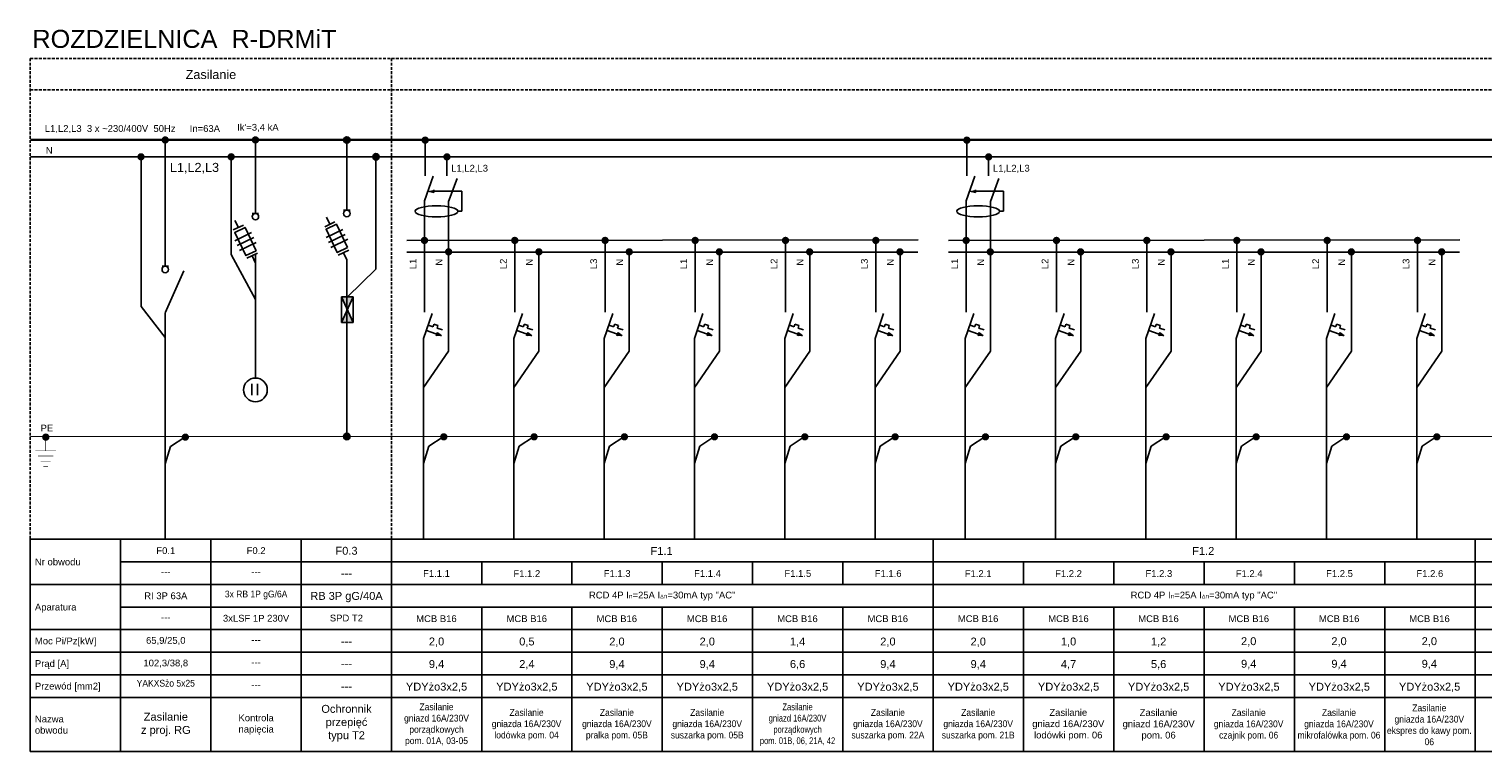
# Model space of a CAD drawing. Header units: millimetres. Extents: x 12 to 1213, y -1133 to 250.
# Tile 7 of 14: x 47 to 369, y -199 to -39. Entities that reach past the tile are written whole.
import ezdxf
from ezdxf.enums import TextEntityAlignment as Align

# ---------------------------------------------------------------- set-up
doc = ezdxf.new("R2010")
doc.units = ezdxf.units.MM
doc.linetypes.add('DASHED2', pattern=[9.525, 6.35, -3.175])
doc.layers.add('Blok', color=7, linetype='Continuous')
doc.layers.add('XE_opisy', color=7, linetype='Continuous')
doc.layers.add('elektryka', color=7, linetype='Continuous', true_color=0x000000)
doc.styles.add('opis_el', font='arial.ttf')
doc.styles.get("Standard").update_dxf_attribs({"font": 'ARIAL.TTF'})
doc.styles.add('STYLE2', font='arial.ttf', dxfattribs={"height": 2.5})

# ---------------------------------------------------------------- blocks, each defined once
blk = doc.blocks.new('A$C022242BF')
at = {"layer": 'elektryka', "color": 7}
for p, q in [((-0.71, -12.55), (0.71, -12.55)), ((-2.66, -15.12), (-4.9, -16.19)), ((0.48, -21.35), (-1.88, -22.49))]:
    blk.add_line(p, q, dxfattribs=at)
at = {"layer": 'elektryka', "color": 7, "linetype": 'Continuous'}
for p, q in [((-3.78, -15.65), (-4.54, -14.08)), ((0, -23.53), (-0.76, -21.95))]:
    blk.add_line(p, q, dxfattribs=at)
at = {"layer": 'elektryka', "color": 2}
for p, q in [((-0.86, -16.79), (-4.59, -18.58)), ((-0.34, -17.88), (-4.07, -19.67)), ((0.19, -18.97), (-3.54, -20.76))]:
    blk.add_line(p, q, dxfattribs=at)
at = {"layer": 'elektryka', "color": 7, "linetype": 'Continuous'}
blk.add_lwpolyline([(0.17, -20.8), (-2.3, -15.65), (-4.59, -16.75), (-2.12, -21.9)], close=True, dxfattribs=at)
at = {"layer": 'elektryka', "color": 7}
blk.add_circle((0, -13.26), 0.71, dxfattribs=at)

msp = doc.modelspace()

# ---------------------------------------------------------------- hatches: boundary and pattern name
h = msp.add_hatch(color=256)
h.dxf.hatch_style = 1
edge = h.paths.add_edge_path()
edge.add_arc((117.11, -63.96), 0.7, 0, 360)
h = msp.add_hatch(color=256)
h.dxf.hatch_style = 1
edge = h.paths.add_edge_path()
edge.add_arc((123.56, -67.69), 0.7, 0, 360)
for points in [[(136.35, -75.02), (136.35, -75.63), (135.1, -75.33)], [(256.29, -75.02), (256.29, -75.63), (255.04, -75.33)], [(138.05, -107.34), (136.93, -107.34), (137.18, -106.63)], [(158.05, -107.34), (156.93, -107.34), (157.18, -106.63)], [(178.05, -107.34), (176.93, -107.34), (177.18, -106.63)], [(197.99, -107.34), (196.87, -107.34), (197.12, -106.63)], [(217.99, -107.34), (216.87, -107.34), (217.12, -106.63)], [(237.99, -107.34), (236.87, -107.34), (237.12, -106.63)], [(257.99, -107.34), (256.87, -107.34), (257.12, -106.63)], [(277.99, -107.34), (276.87, -107.34), (277.12, -106.63)], [(297.99, -107.34), (296.87, -107.34), (297.12, -106.63)], [(317.93, -107.34), (316.81, -107.34), (317.06, -106.63)], [(337.93, -107.34), (336.81, -107.34), (337.06, -106.63)], [(357.93, -107.34), (356.81, -107.34), (357.06, -106.63)]]:
    msp.add_hatch(color=256).paths.add_polyline_path(points)
at = {"linetype": 'Continuous'}
for points in [[(134.3, -87.02, 1), (134.3, -85.39, 1)], [(154.3, -87.02, 1), (154.3, -85.39, 1)], [(174.3, -87.02, 1), (174.3, -85.39, 1)], [(194.24, -87.02, 1), (194.24, -85.39, 1)], [(214.24, -87.02, 1), (214.24, -85.39, 1)], [(234.24, -87.02, 1), (234.24, -85.39, 1)], [(254.24, -87.02, 1), (254.24, -85.39, 1)], [(274.24, -87.02, 1), (274.24, -85.39, 1)], [(294.24, -87.02, 1), (294.24, -85.39, 1)], [(314.18, -87.02, 1), (314.18, -85.39, 1)], [(334.18, -87.02, 1), (334.18, -85.39, 1)], [(354.18, -87.02, 1), (354.18, -85.39, 1)], [(139.65, -89.55, 1), (139.65, -87.92, 1)], [(159.65, -89.55, 1), (159.65, -87.92, 1)], [(179.65, -89.55, 1), (179.65, -87.92, 1)], [(199.59, -89.55, 1), (199.59, -87.92, 1)], [(219.59, -89.55, 1), (219.59, -87.92, 1)], [(239.59, -89.55, 1), (239.59, -87.92, 1)], [(259.59, -89.55, 1), (259.59, -87.92, 1)], [(279.59, -89.55, 1), (279.59, -87.92, 1)], [(299.59, -89.55, 1), (299.59, -87.92, 1)], [(319.53, -89.55, 1), (319.53, -87.92, 1)], [(339.53, -89.55, 1), (339.53, -87.92, 1)], [(359.53, -89.55, 1), (359.53, -87.92, 1)], [(138.58, -130.5, 1), (138.58, -128.88, 1)], [(158.58, -130.5, 1), (158.58, -128.88, 1)], [(178.58, -130.5, 1), (178.58, -128.88, 1)], [(198.52, -130.5, 1), (198.52, -128.88, 1)], [(218.52, -130.5, 1), (218.52, -128.88, 1)], [(238.52, -130.5, 1), (238.52, -128.88, 1)], [(258.52, -130.5, 1), (258.52, -128.88, 1)], [(278.52, -130.5, 1), (278.52, -128.88, 1)], [(298.52, -130.5, 1), (298.52, -128.88, 1)], [(318.46, -130.5, 1), (318.46, -128.88, 1)], [(338.46, -130.5, 1), (338.46, -128.88, 1)], [(358.46, -130.5, 1), (358.46, -128.88, 1)]]:
    msp.add_hatch(color=256, dxfattribs=at).paths.add_polyline_path(points)
h = msp.add_hatch(color=256)
h.dxf.hatch_style = 1
edge = h.paths.add_edge_path()
edge.add_arc((117.11, -129.63), 0.7, 0, 360)
at = {"layer": 'elektryka', "linetype": 'Continuous'}
for points in [[(96.88, -64.77, 1), (96.88, -63.14, 1)], [(96.88, -64.77, 1), (96.88, -63.14, 1)], [(134.46, -64.82, 1), (134.46, -63.19, 1)], [(254.4, -64.82, 1), (254.4, -63.19, 1)], [(91.51, -68.5, 1), (91.51, -66.88, 1)]]:
    msp.add_hatch(color=7, dxfattribs=at).paths.add_polyline_path(points)
h = msp.add_hatch(color=7, dxfattribs=at)
h.paths.add_polyline_path([(117.23, -101.54), (118.5, -98.68), (115.96, -98.68)])
h.paths.add_polyline_path([(117.23, -101.54), (115.96, -104.4), (118.5, -104.4)])
at = {"layer": 'XE_opisy', "linetype": 'Continuous'}
for points in [[(76.9, -64.78, 1), (76.9, -63.15, 1)], [(71.54, -68.51, 1), (71.54, -66.88, 1)], [(139.28, -68.52, 1), (139.28, -66.9, 1)], [(259.22, -68.52, 1), (259.22, -66.9, 1)]]:
    msp.add_hatch(color=256, dxfattribs=at).paths.add_polyline_path(points)
at = {"layer": 'XE_opisy'}
for points in [[(50.46, -130.57, 1), (50.46, -128.94, 1)], [(81.36, -130.57, 1), (81.36, -128.95, 1)]]:
    msp.add_hatch(color=256, dxfattribs=at).paths.add_polyline_path(points)

# ---------------------------------------------------------------- linework, layer by layer
at = {"linetype": 'Continuous'}
for p, q in [((134.46, -64.66), (134.46, -71.9)), ((254.4, -64.66), (254.4, -71.9)), ((139.28, -67.66), (139.28, -71.9)), ((259.22, -67.66), (259.22, -71.9)), ((134.29, -93.95), (134.29, -77.45)), ((139.66, -95.95), (139.66, -77.49)), ((254.23, -93.95), (254.23, -77.45)), ((259.6, -95.95), (259.6, -77.49)), ((134.29, -86.49), (134.29, -102.07)), ((154.29, -86.49), (154.29, -102.07)), ((174.29, -86.49), (174.29, -102.07)), ((194.23, -86.49), (194.23, -102.07)), ((214.23, -86.49), (214.23, -102.07)), ((234.23, -86.49), (234.23, -102.07)), ((254.23, -86.49), (254.23, -102.07)), ((274.23, -86.49), (274.23, -102.07)), ((294.23, -86.49), (294.23, -102.07)), ((314.17, -86.49), (314.17, -102.07)), ((334.17, -86.49), (334.17, -102.07)), ((354.17, -86.49), (354.17, -102.07)), ((139.66, -88.8), (139.66, -110.76)), ((159.66, -88.8), (159.66, -110.76)), ((179.66, -88.8), (179.66, -110.76)), ((199.6, -88.8), (199.6, -110.76)), ((219.6, -88.8), (219.6, -110.76)), ((239.6, -88.8), (239.6, -110.76)), ((259.6, -88.8), (259.6, -110.76)), ((279.6, -88.8), (279.6, -110.76)), ((299.6, -88.8), (299.6, -110.76)), ((319.54, -88.8), (319.54, -110.76)), ((339.54, -88.8), (339.54, -110.76)), ((359.54, -88.8), (359.54, -110.76)), ((76.9, -152.38), (76.9, -102.28))]:
    msp.add_line(p, q, dxfattribs=at)
for p, q in [((134.29, -77.45), (136.2, -71.98)), ((139.66, -77.59), (141.57, -72.5)), ((254.23, -77.45), (256.14, -71.98)), ((259.6, -77.59), (261.51, -72.5)), ((135.1, -75.33), (136.35, -75.63)), ((136.35, -75.02), (136.35, -75.63)), ((142.61, -75.33), (136.35, -75.33)), ((142.61, -79.75), (142.61, -75.33)), ((255.04, -75.33), (256.29, -75.63)), ((256.29, -75.02), (256.29, -75.63)), ((262.54, -75.33), (256.29, -75.33)), ((262.54, -79.75), (262.54, -75.33)), ((141.69, -79.75), (142.61, -79.75)), ((261.63, -79.75), (262.54, -79.75)), ((130.39, -86.19), (243.6, -86.11)), ((250.33, -86.19), (363.54, -86.11)), ((130.39, -88.8), (243.52, -88.8)), ((250.33, -88.8), (363.46, -88.8)), ((134.12, -107.9), (136.03, -102.42)), ((154.12, -107.9), (156.03, -102.42)), ((174.12, -107.9), (176.03, -102.42)), ((194.06, -107.9), (195.97, -102.42)), ((214.06, -107.9), (215.97, -102.42)), ((234.06, -107.9), (235.97, -102.42)), ((254.06, -107.9), (255.97, -102.42)), ((274.06, -107.9), (275.97, -102.42)), ((294.06, -107.9), (295.97, -102.42)), ((314, -107.9), (315.91, -102.42)), ((334, -107.9), (335.91, -102.42)), ((354, -107.9), (355.91, -102.42)), ((137.84, -107.26), (134.73, -106.18)), ((136.21, -105.31), (135.16, -104.95)), ((136.4, -104.77), (136.21, -105.31)), ((137.27, -105.07), (136.39, -104.75)), ((137.08, -105.62), (137.27, -105.07)), ((138.27, -106.03), (137.08, -105.62)), ((157.84, -107.26), (154.73, -106.18)), ((156.21, -105.31), (155.16, -104.95)), ((156.4, -104.77), (156.21, -105.31)), ((157.27, -105.07), (156.39, -104.75)), ((157.08, -105.62), (157.27, -105.07)), ((158.27, -106.03), (157.08, -105.62)), ((177.84, -107.26), (174.73, -106.18)), ((176.21, -105.31), (175.16, -104.95)), ((176.4, -104.77), (176.21, -105.31)), ((177.27, -105.07), (176.39, -104.75)), ((177.08, -105.62), (177.27, -105.07)), ((178.27, -106.03), (177.08, -105.62)), ((197.77, -107.26), (194.67, -106.18)), ((196.14, -105.31), (195.1, -104.95)), ((196.33, -104.77), (196.14, -105.31)), ((197.21, -105.07), (196.33, -104.75)), ((197.02, -105.62), (197.21, -105.07)), ((198.2, -106.03), (197.02, -105.62)), ((217.77, -107.26), (214.67, -106.18)), ((216.14, -105.31), (215.1, -104.95)), ((216.33, -104.77), (216.14, -105.31)), ((217.21, -105.07), (216.33, -104.75)), ((217.02, -105.62), (217.21, -105.07)), ((218.2, -106.03), (217.02, -105.62)), ((237.77, -107.26), (234.67, -106.18)), ((236.14, -105.31), (235.1, -104.95)), ((236.33, -104.77), (236.14, -105.31)), ((237.21, -105.07), (236.33, -104.75)), ((237.02, -105.62), (237.21, -105.07)), ((238.2, -106.03), (237.02, -105.62)), ((257.77, -107.26), (254.67, -106.18)), ((256.14, -105.31), (255.1, -104.95)), ((256.33, -104.77), (256.14, -105.31)), ((257.21, -105.07), (256.33, -104.75)), ((257.02, -105.62), (257.21, -105.07)), ((258.2, -106.03), (257.02, -105.62)), ((277.77, -107.26), (274.67, -106.18)), ((276.14, -105.31), (275.1, -104.95)), ((276.33, -104.77), (276.14, -105.31)), ((277.21, -105.07), (276.33, -104.75)), ((277.02, -105.62), (277.21, -105.07)), ((278.2, -106.03), (277.02, -105.62)), ((297.77, -107.26), (294.67, -106.18)), ((296.14, -105.31), (295.1, -104.95)), ((296.33, -104.77), (296.14, -105.31)), ((297.21, -105.07), (296.33, -104.75)), ((297.02, -105.62), (297.21, -105.07)), ((298.2, -106.03), (297.02, -105.62)), ((317.71, -107.26), (314.61, -106.18)), ((316.08, -105.31), (315.04, -104.95)), ((316.27, -104.77), (316.08, -105.31)), ((317.15, -105.07), (316.27, -104.75)), ((316.96, -105.62), (317.15, -105.07)), ((318.14, -106.03), (316.96, -105.62)), ((337.71, -107.26), (334.61, -106.18)), ((336.08, -105.31), (335.04, -104.95)), ((336.27, -104.77), (336.08, -105.31)), ((337.15, -105.07), (336.27, -104.75)), ((336.96, -105.62), (337.15, -105.07)), ((338.14, -106.03), (336.96, -105.62)), ((357.71, -107.26), (354.61, -106.18)), ((356.08, -105.31), (355.04, -104.95)), ((356.27, -104.77), (356.08, -105.31)), ((357.15, -105.07), (356.27, -104.75)), ((356.96, -105.62), (357.15, -105.07)), ((358.14, -106.03), (356.96, -105.62)), ((134.12, -152.38), (134.12, -107.9)), ((136.93, -107.34), (137.19, -106.61)), ((138.05, -107.34), (137.18, -106.63)), ((154.12, -152.38), (154.12, -107.9)), ((156.93, -107.34), (157.19, -106.61)), ((158.05, -107.34), (157.18, -106.63)), ((174.12, -152.38), (174.12, -107.9)), ((176.93, -107.34), (177.19, -106.61)), ((178.05, -107.34), (177.18, -106.63)), ((194.06, -152.38), (194.06, -107.9)), ((196.87, -107.34), (197.13, -106.61)), ((197.99, -107.34), (197.12, -106.63)), ((214.06, -152.38), (214.06, -107.9)), ((216.87, -107.34), (217.13, -106.61)), ((217.99, -107.34), (217.12, -106.63)), ((234.06, -152.38), (234.06, -107.9)), ((236.87, -107.34), (237.13, -106.61)), ((237.99, -107.34), (237.12, -106.63)), ((254.06, -152.38), (254.06, -107.9)), ((256.87, -107.34), (257.13, -106.61)), ((257.99, -107.34), (257.12, -106.63)), ((274.06, -152.38), (274.06, -107.9)), ((276.87, -107.34), (277.13, -106.61)), ((277.99, -107.34), (277.12, -106.63)), ((294.06, -152.38), (294.06, -107.9)), ((296.87, -107.34), (297.13, -106.61)), ((297.99, -107.34), (297.12, -106.63)), ((314, -152.38), (314, -107.9)), ((316.81, -107.34), (317.06, -106.61)), ((317.93, -107.34), (317.06, -106.63)), ((334, -152.38), (334, -107.9)), ((336.81, -107.34), (337.06, -106.61)), ((337.93, -107.34), (337.06, -106.63)), ((354, -152.38), (354, -107.9)), ((356.81, -107.34), (357.06, -106.61)), ((357.93, -107.34), (357.06, -106.63)), ((139.66, -110.76), (134.12, -118.8)), ((159.66, -110.76), (154.12, -118.8)), ((179.66, -110.76), (174.12, -118.8)), ((199.6, -110.76), (194.06, -118.8)), ((219.6, -110.76), (214.06, -118.8)), ((239.6, -110.76), (234.06, -118.8)), ((259.6, -110.76), (254.06, -118.8)), ((279.6, -110.76), (274.06, -118.8)), ((299.6, -110.76), (294.06, -118.8)), ((319.54, -110.76), (314, -118.8)), ((339.54, -110.76), (334, -118.8)), ((359.54, -110.76), (354, -118.8)), ((134.12, -135.62), (135.3, -131.77)), ((135.3, -131.77), (138.43, -129.68)), ((154.12, -135.62), (155.3, -131.77)), ((155.3, -131.77), (158.43, -129.68)), ((174.12, -135.62), (175.3, -131.77)), ((175.3, -131.77), (178.43, -129.68)), ((194.06, -135.62), (195.24, -131.77)), ((195.24, -131.77), (198.37, -129.68)), ((214.06, -135.62), (215.24, -131.77)), ((215.24, -131.77), (218.37, -129.68)), ((234.06, -135.62), (235.24, -131.77)), ((235.24, -131.77), (238.37, -129.68)), ((254.06, -135.62), (255.24, -131.77)), ((255.24, -131.77), (258.37, -129.68)), ((274.06, -135.62), (275.24, -131.77)), ((275.24, -131.77), (278.37, -129.68)), ((294.06, -135.62), (295.24, -131.77)), ((295.24, -131.77), (298.37, -129.68)), ((314, -135.62), (315.18, -131.77)), ((315.18, -131.77), (318.31, -129.68)), ((334, -135.62), (335.18, -131.77)), ((335.18, -131.77), (338.31, -129.68)), ((354, -135.62), (355.18, -131.77)), ((355.18, -131.77), (358.31, -129.68))]:
    msp.add_line(p, q)
for points in [[(47.03, -152.38), (1065.92, -152.38)], [(47.03, -152.38), (47.03, -199.38)], [(67.03, -152.38), (67.03, -199.38)], [(87.03, -152.38), (87.03, -199.38)], [(107.03, -199.38), (107.03, -152.38)], [(127.03, -199.38), (127.03, -152.38)], [(246.97, -199.38), (246.97, -152.38)], [(366.91, -199.38), (366.91, -152.38)], [(67.03, -157.38), (1065.92, -157.38)], [(146.97, -157.45), (146.97, -162.45)], [(266.91, -157.45), (266.91, -162.45)], [(47.03, -162.38), (1065.92, -162.38)], [(67.03, -167.38), (1065.92, -167.38)], [(146.97, -167.45), (146.97, -199.45)], [(166.97, -167.45), (166.97, -199.45)], [(186.97, -167.45), (186.97, -199.45)], [(206.97, -167.45), (206.97, -199.45)], [(226.97, -167.45), (226.97, -199.45)], [(266.91, -167.45), (266.91, -199.45)], [(286.91, -167.45), (286.91, -199.45)], [(306.91, -167.45), (306.91, -199.45)], [(326.91, -167.45), (326.91, -199.45)], [(346.91, -167.45), (346.91, -199.45)], [(47.03, -172.38), (1065.92, -172.38)], [(47.03, -177.38), (1065.92, -177.38)], [(47.03, -182.38), (1065.92, -182.38)], [(47.03, -187.38), (1065.92, -187.38)], [(47.03, -199.38), (1065.92, -199.38)]]:
    msp.add_lwpolyline(points)
for points in [[(166.97, -157.45), (166.97, -162.45)], [(186.97, -157.45), (186.97, -162.45)], [(206.97, -157.45), (206.97, -162.45)], [(226.97, -157.45), (226.97, -162.45)], [(286.91, -157.45), (286.91, -162.45)], [(306.91, -157.45), (306.91, -162.45)], [(326.91, -157.45), (326.91, -162.45)], [(346.91, -157.45), (346.91, -162.45)], [(166.97, -167.45), (166.97, -199.45)], [(186.97, -167.45), (186.97, -199.45)], [(206.97, -167.45), (206.97, -199.45)], [(226.97, -167.45), (226.97, -199.45)], [(286.91, -167.45), (286.91, -199.45)], [(306.91, -167.45), (306.91, -199.45)], [(326.91, -167.45), (326.91, -199.45)], [(346.91, -167.45), (346.91, -199.45)]]:
    msp.add_lwpolyline(points, dxfattribs=at)
for centre in [(117.11, -63.96), (123.56, -67.69), (117.11, -129.63)]:
    msp.add_circle(centre, 0.7)
for centre in [(136.96, -79.75), (256.9, -79.75)]:
    msp.add_ellipse(centre, major_axis=(-4.73, 0), ratio=0.258872)
at = {"layer": 'Blok', "linetype": 'DASHED2', "ltscale": 0.1}
for p, q in [((47.03, -45.9), (1065.92, -45.9)), ((47.03, -52.9), (1065.92, -52.9))]:
    msp.add_line(p, q, dxfattribs=at)
at = {"layer": 'Blok'}
for points, const_width in [([(47.03, -63.95), (1065.92, -63.95)], 0.55), ([(47.03, -67.68), (1065.92, -67.68)], 0.4), ([(47.03, -129.61), (1065.92, -129.61)], 0.25), ([(50.44, -129.61), (50.44, -132.78)], 0.1), ([(48.18, -132.78), (52.69, -132.78)], 0.1), ([(48.75, -133.92), (52.12, -133.92)], 0.1), ([(49.33, -135.07), (51.55, -135.07)], 0.1), ([(49.9, -136.21), (50.97, -136.21)], 0.1)]:
    msp.add_lwpolyline(points, dxfattribs=dict(at, const_width=const_width))
at = {"layer": 'elektryka', "color": 7, "linetype": 'Continuous'}
for p, q in [((96.88, -80.27), (96.88, -63.95)), ((117.11, -79.54), (117.11, -63.96)), ((91.51, -67.68), (91.51, -89.33)), ((113.33, -82.64), (112.58, -81.07)), ((96.88, -116.67), (96.88, -89.26)), ((117.11, -90.52), (116.35, -88.94)), ((117.11, -129.63), (117.11, -90.52)), ((115.96, -104.4), (118.5, -98.68)), ((118.5, -104.4), (115.96, -98.68)), ((115.96, -104.4), (115.96, -98.68)), ((115.96, -98.68), (118.5, -98.68)), ((118.5, -98.68), (118.5, -104.4)), ((118.5, -104.4), (115.96, -104.4))]:
    msp.add_line(p, q, dxfattribs=at)
at = {"layer": 'elektryka', "color": 7, "ltscale": 3}
for p, q in [((123.56, -67.69), (123.56, -92.54)), ((117.23, -98.68), (123.56, -92.54)), ((96.06, -117.98), (96.06, -120.43)), ((97.37, -117.98), (97.37, -120.43))]:
    msp.add_line(p, q, dxfattribs=at)
at = {"layer": 'elektryka', "color": 7}
for p, q in [((116.4, -79.54), (117.82, -79.54)), ((114.45, -82.11), (112.21, -83.18)), ((91.51, -89.33), (96.88, -99.25)), ((117.59, -88.34), (115.23, -89.48))]:
    msp.add_line(p, q, dxfattribs=at)
at = {"layer": 'elektryka', "color": 2}
for p, q in [((116.25, -83.78), (112.52, -85.57)), ((116.78, -84.87), (113.04, -86.66)), ((117.3, -85.96), (113.57, -87.75))]:
    msp.add_line(p, q, dxfattribs=at)
at = {"layer": 'elektryka', "color": 7, "linetype": 'Continuous'}
msp.add_lwpolyline([(117.28, -87.79), (114.81, -82.64), (112.52, -83.74), (115, -88.89)], close=True, dxfattribs=at)
at = {"layer": 'elektryka', "color": 7}
msp.add_circle((117.11, -80.25), 0.71, dxfattribs=at)
at = {"layer": 'elektryka', "color": 7, "ltscale": 3}
msp.add_circle((96.88, -119.29), 2.62, dxfattribs=at)
at = {"layer": 'XE_opisy', "linetype": 'DASHED2', "ltscale": 0.1}
for p, q in [((47.03, -45.9), (47.03, -152.38)), ((127.03, -45.91), (127.03, -152.38))]:
    msp.add_line(p, q, dxfattribs=at)
at = {"layer": 'XE_opisy'}
for p, q in [((76.9, -91.93), (76.9, -63.96)), ((71.54, -67.69), (71.54, -100.82)), ((76.19, -91.93), (77.61, -91.93)), ((76.9, -102.26), (81.01, -92.91)), ((71.54, -100.82), (76.9, -107.71)), ((76.9, -135.7), (78.08, -131.84)), ((78.08, -131.84), (81.21, -129.75))]:
    msp.add_line(p, q, dxfattribs=at)
msp.add_circle((76.9, -92.64), 0.71, dxfattribs=at)

# ---------------------------------------------------------------- block references
msp.add_blockref('A$C022242BF', (96.88, -67.68))

# ---------------------------------------------------------------- texts
at = {"linetype": 'Continuous', "style": 'opis_el'}
for p in [(140.22, -70.97), (260.16, -70.97)]:
    msp.add_text('L1,L2,L3', height=1.5, dxfattribs=at).set_placement(p)
at = {"linetype": 'Continuous', "style": 'STYLE2'}
for s, p in [('F0.1', (77.03, -154.88)), ('F0.2', (97.03, -154.88)), ('F1.1.1', (136.97, -159.95)), ('F1.1.2', (156.97, -159.95)), ('F1.1.3', (176.97, -159.95)), ('F1.1.4', (196.97, -159.95)), ('F1.1.5', (216.97, -159.95)), ('F1.1.6', (236.97, -159.95)), ('F1.2.1', (256.91, -159.95)), ('F1.2.2', (276.91, -159.95)), ('F1.2.3', (296.91, -159.95)), ('F1.2.4', (316.91, -159.95)), ('F1.2.5', (336.91, -159.95)), ('F1.2.6', (356.91, -159.95)), ('MCB B16', (136.95, -169.95)), ('MCB B16', (156.95, -169.95)), ('MCB B16', (176.89, -169.96)), ('MCB B16', (196.89, -169.96)), ('MCB B16', (216.89, -169.96)), ('MCB B16', (236.89, -169.96)), ('MCB B16', (256.89, -169.95)), ('MCB B16', (276.89, -169.95)), ('MCB B16', (296.83, -169.96)), ('MCB B16', (316.83, -169.96)), ('MCB B16', (336.83, -169.96)), ('MCB B16', (356.83, -169.96))]:
    msp.add_text(s, height=1.5, dxfattribs=at).set_placement(p, align=Align.MIDDLE)
for p in [(97.03, -159.61), (97.03, -174.61), (97.03, -179.61), (97.03, -184.61)]:
    msp.add_text('---', height=1.5, dxfattribs=at).set_placement(p, align=Align.MIDDLE_CENTER)
msp.add_text('RI 3P 63A', height=1.5).set_placement((77.03, -164.88), align=Align.MIDDLE)
for s, width, heights, insert, char_height, attachment_point in [('\\pxqc;Zasilanie', 80, [6.8], (47.03, -49.49), 2, 4), ("Ik'={\\C7;3,4 kA}", 39.1069, [0], (92.82, -60.41), 1.5, 1), ('\\pxqc;{\\W0.9;3x RB 1P gG/6A}', 20, [0], (87.03, -163.74), 1.5, 1), ('\\pxqc;3xLSF 1P 230V', 20, [0], (87.02, -169.1), 1.5, 1), ('\\pxqc;SPD T2', 20, [0], (107.02, -169.06), 1.5, 1), ('\\pxqc;65,9/25,0', 20.0097, [0], (67.02, -174.01), 1.5, 1), ('\\pxqc;102,3/38,8', 20.0097, [0], (67.02, -179.01), 1.5, 1), ('\\pxsm0.8,qc;{\\W0.9;YAKXSżo 5x25}', 20, [0], (67.03, -183.49), 1.5, 1)]:
    msp.add_mtext_dynamic_manual_height_columns(s, width=width, gutter_width=12.5, heights=heights, dxfattribs=dict(insert=insert, char_height=char_height, attachment_point=attachment_point))
at = {"char_height": 1.5, "attachment_point": 1, "rotation": 90}
for s, heights, insert in [('\\pxql;L1', [-2.01], (131.01, -92.57)), ('\\pxql;N', [-2], (136.78, -91.8)), ('\\pxql;L2', [-2.01], (151.01, -92.57)), ('\\pxql;N', [-2], (156.78, -91.8)), ('\\pxql;L3', [-2.04], (171.01, -92.57)), ('\\pxql;N', [-2], (176.78, -91.8)), ('\\pxql;L1', [-2.01], (190.95, -92.57)), ('\\pxql;N', [-2], (196.72, -91.8)), ('\\pxql;L2', [-2.01], (210.95, -92.57)), ('\\pxql;N', [-2], (216.72, -91.8)), ('\\pxql;L3', [-2.04], (230.95, -92.57)), ('\\pxql;N', [-2], (236.72, -91.8)), ('\\pxql;L1', [-2.01], (250.95, -92.57)), ('\\pxql;N', [-2], (256.72, -91.8)), ('\\pxql;L2', [-2.01], (270.95, -92.57)), ('\\pxql;N', [-2], (276.72, -91.8)), ('\\pxql;L3', [-2.04], (290.95, -92.57)), ('\\pxql;N', [-2], (296.72, -91.8)), ('\\pxql;L1', [-2.01], (310.89, -92.57)), ('\\pxql;N', [-2], (316.66, -91.8)), ('\\pxql;L2', [-2.01], (330.89, -92.57)), ('\\pxql;N', [-2], (336.66, -91.8)), ('\\pxql;L3', [-2.04], (350.89, -92.57)), ('\\pxql;N', [-2], (356.66, -91.8))]:
    msp.add_mtext_dynamic_manual_height_columns(s, width=11.1231, gutter_width=12.5, heights=heights, dxfattribs=dict(at, insert=insert))
at = {"char_height": 1.5, "width": 119.9391, "attachment_point": 5}
for insert in [(186.94, -164.95), (306.88, -164.95)]:
    msp.add_mtext('RCD 4P I{\\H0.6861x;n\\H1.458x;=25A I\\H0.5719x;Δ\\H1.2x;n\\H1.458x;=30mA typ "AC"}', dxfattribs=dict(at, insert=insert))
at = {"linetype": 'Continuous', "char_height": 1.5, "attachment_point": 5, "style": 'STYLE2'}
for s, insert, width in [('\\A1;{\\W0.9;\\fArial|b0|i0|c238|p34;Zasilanie\\Pgniazd 16A/230V\\Pporządkowych\\Ppom. 01A, 03-05}', (136.97, -193.44), 20), ('\\A1;{\\W0.8;\\fArial|b0|i0|c238|p34;Zasilanie\\Pgniazd 16A/230V\\Pporządkowych\\Ppom. 01B, 06, 21A, 42}', (216.91, -193.44), 20), ('\\A1;{\\W0.9;\\fArial|b0|i0|c238|p34;Zasilanie\\Pgniazda 16A/230V\\Pekspres do kawy pom. 06}', (356.79, -193.46), 20), ('{\\fArial|b0|i0|c238|p34;Kontrola\\Pnapięcia}', (97.03, -193.38), 20.0001), ('\\A1;{\\W0.9;\\fArial|b0|i0|c238|p34;Zasilanie\\Pgniazda 16A/230V\\Plodówka pom. 04}', (156.91, -193.44), 20), ('\\A1;{\\W0.9;\\fArial|b0|i0|c238|p34;Zasilanie\\Pgniazda 16A/230V\\Ppralka pom. 05B}', (176.91, -193.44), 20), ('\\A1;{\\W0.9;\\fArial|b0|i0|c238|p34;Zasilanie\\Pgniazda 16A/230V\\Psuszarka pom. 05B}', (196.91, -193.44), 20), ('\\A1;{\\W0.9;\\fArial|b0|i0|c238|p34;Zasilanie\\Pgniazda 16A/230V\\Psuszarka pom. 22A}', (236.91, -193.44), 20), ('\\A1;{\\W0.9;\\fArial|b0|i0|c238|p34;Zasilanie\\Pgniazda 16A/230V\\Psuszarka pom. 21B}', (256.91, -193.44), 20), ('\\A1;{\\fArial|b0|i0|c238|p34;Zasilanie\\Pgniazd 16A/230V\\Plodówki pom. 06}', (276.85, -193.44), 20), ('\\A1;{\\fArial|b0|i0|c238|p34;Zasilanie\\Pgniazd 16A/230V\\Ppom. 06}', (296.85, -193.46), 20), ('\\A1;{\\W0.9;\\fArial|b0|i0|c238|p34;Zasilanie\\Pgniazda 16A/230V\\Pczajnik pom. 06}', (316.79, -193.46), 20), ('\\A1;{\\W0.9;\\fArial|b0|i0|c238|p34;Zasilanie\\Pgniazda 16A/230V\\Pmikrofalówka pom. 06}', (336.79, -193.46), 20)]:
    msp.add_mtext(s, dxfattribs=dict(at, insert=insert, width=width))
at = {"layer": 'elektryka', "color": 7, "linetype": 'Continuous', "style": 'opis_el'}
msp.add_text('L1,L2,L3', height=2, dxfattribs=at).set_placement((77.95, -71.04))
at = {"layer": 'elektryka', "color": 7, "insert": (77.04, -193.38), "char_height": 1.75, "width": 20.0001, "attachment_point": 5, "style": 'opis_el'}
msp.add_mtext('Zasilanie\\Pz proj. RG', dxfattribs=at)
at = {"layer": 'XE_opisy', "linetype": 'Continuous'}
for s, style, p in [('L1,L2,L3  3 x ~230/400V  50Hz ', 'opis_el', (50.24, -62.18)), ('In=63A', 'opis_el', (82.33, -62.19)), ('N', 'opis_el', (50.46, -67.03)), ('PE', 'opis_el', (49.3, -128.5)), ('Nazwa', 'STYLE2', (48.05, -192.91)), ('obwodu', 'STYLE2', (48.05, -195.4))]:
    msp.add_text(s, height=1.5, dxfattribs=dict(at, style=style)).set_placement(p)
at = {"layer": 'XE_opisy', "linetype": 'Continuous', "style": 'STYLE2'}
for s, height, p in [('F1.1', 1.75, (186.81, -154.95)), ('F1.2', 1.75, (306.74, -154.95)), ('---', 1.5, (77.03, -159.61)), ('---', 1.5, (77.03, -169.61))]:
    msp.add_text(s, height=height, dxfattribs=at).set_placement(p, align=Align.MIDDLE_CENTER)
for s, p in [('Nr obwodu', (48.05, -157.38)), ('Aparatura', (48.05, -167.38)), ('Moc Pi/Pz[kW]', (48.05, -174.88)), ('Prąd [A]', (48.05, -179.88)), ('Przewód [mm2]', (48.05, -184.88))]:
    msp.add_text(s, height=1.5, dxfattribs=at).set_placement(p, align=Align.MIDDLE_LEFT)
at = {"layer": 'XE_opisy', "color": 7, "linetype": 'Continuous', "insert": (47.49, -43.64), "char_height": 3, "width": 185.895, "attachment_point": 7, "style": 'STYLE2'}
msp.add_mtext('\\pxt17,18;{\\fArial|b0|i0|c238|p34;\\H1.3333x;ROZDZIELNICA  R-DRMiT}', dxfattribs=at)
at = {"layer": 'XE_opisy', "linetype": 'Continuous', "char_height": 1.75, "attachment_point": 1, "style": 'STYLE2'}
for s, heights, insert in [('\\pxqc;F0.3', [-1.79], (107.04, -154.04)), ('\\pxqc;---', [-1.75], (107.04, -159.03)), ('\\pxqc;{\\fArial|b0|i0|c238|p34;RB 3P gG/40A}', [0], (107.04, -164.03)), ('\\pxqc;---', [-1.75], (107.04, -174.05)), ('\\pxqc;2,0', [0], (126.98, -174.12)), ('\\pxqc;0,5', [0], (146.98, -174.12)), ('\\pxqc;2,0', [0], (166.92, -174.13)), ('\\pxqc;2,0', [0], (186.92, -174.13)), ('\\pxqc;1,4', [0], (206.92, -174.12)), ('\\pxqc;2,0', [0], (226.92, -174.13)), ('\\pxqc;2,0', [0], (246.92, -174.13)), ('\\pxqc;1,0', [0], (266.92, -174.12)), ('\\pxqc;1,2', [0], (286.86, -174.13)), ('\\pxqc;2,0', [0], (306.8, -174.06)), ('\\pxqc;2,0', [0], (326.8, -174.06)), ('\\pxqc;2,0', [0], (346.8, -174.06)), ('\\pxqc;---', [-1.75], (107.04, -179.05)), ('\\pxqc;9,4', [0], (126.98, -179.12)), ('\\pxqc;2,4', [0], (146.98, -179.12)), ('\\pxqc;9,4', [0], (166.92, -179.13)), ('\\pxqc;9,4', [0], (186.92, -179.13)), ('\\pxqc;6,6', [0], (206.92, -179.12)), ('\\pxqc;9,4', [0], (226.92, -179.13)), ('\\pxqc;9,4', [0], (246.92, -179.13)), ('\\pxqc;4,7', [0], (266.92, -179.12)), ('\\pxqc;5,6', [0], (286.86, -179.13)), ('\\pxqc;9,4', [0], (306.8, -179.06)), ('\\pxqc;9,4', [0], (326.8, -179.06)), ('\\pxqc;9,4', [0], (346.8, -179.06)), ('\\pxqc;---', [-1.75], (107.04, -184.05)), ('\\pxqc;{\\fArial|b0|i0|c238|p34;YDYżo3x2,5}', [-2.1], (126.98, -184.12)), ('\\pxqc;{\\fArial|b0|i0|c238|p34;YDYżo3x2,5}', [-2.1], (146.98, -184.12)), ('\\pxqc;{\\fArial|b0|i0|c238|p34;YDYżo3x2,5}', [-2.1], (166.92, -184.13)), ('\\pxqc;{\\fArial|b0|i0|c238|p34;YDYżo3x2,5}', [-2.1], (186.92, -184.13)), ('\\pxqc;{\\fArial|b0|i0|c238|p34;YDYżo3x2,5}', [-2.1], (206.92, -184.12)), ('\\pxqc;{\\fArial|b0|i0|c238|p34;YDYżo3x2,5}', [-2.1], (226.92, -184.13)), ('\\pxqc;{\\fArial|b0|i0|c238|p34;YDYżo3x2,5}', [-2.1], (246.92, -184.12)), ('\\pxqc;{\\fArial|b0|i0|c238|p34;YDYżo3x2,5}', [-2.1], (266.92, -184.12)), ('\\pxqc;{\\fArial|b0|i0|c238|p34;YDYżo3x2,5}', [-2.1], (286.86, -184.13)), ('\\pxqc;{\\fArial|b0|i0|c238|p34;YDYżo3x2,5}', [-2.1], (306.86, -184.13)), ('\\pxqc;{\\fArial|b0|i0|c238|p34;YDYżo3x2,5}', [-2.1], (326.86, -184.13)), ('\\pxqc;{\\fArial|b0|i0|c238|p34;YDYżo3x2,5}', [-2.1], (346.86, -184.13)), ('\\pxqc;Ochronnik \\Pprzepięć\\Ptypu T2', [0], (107.04, -189.04))]:
    msp.add_mtext_dynamic_manual_height_columns(s, width=20, gutter_width=12.5, heights=heights, dxfattribs=dict(at, insert=insert))

doc.saveas('drawing.dxf')
